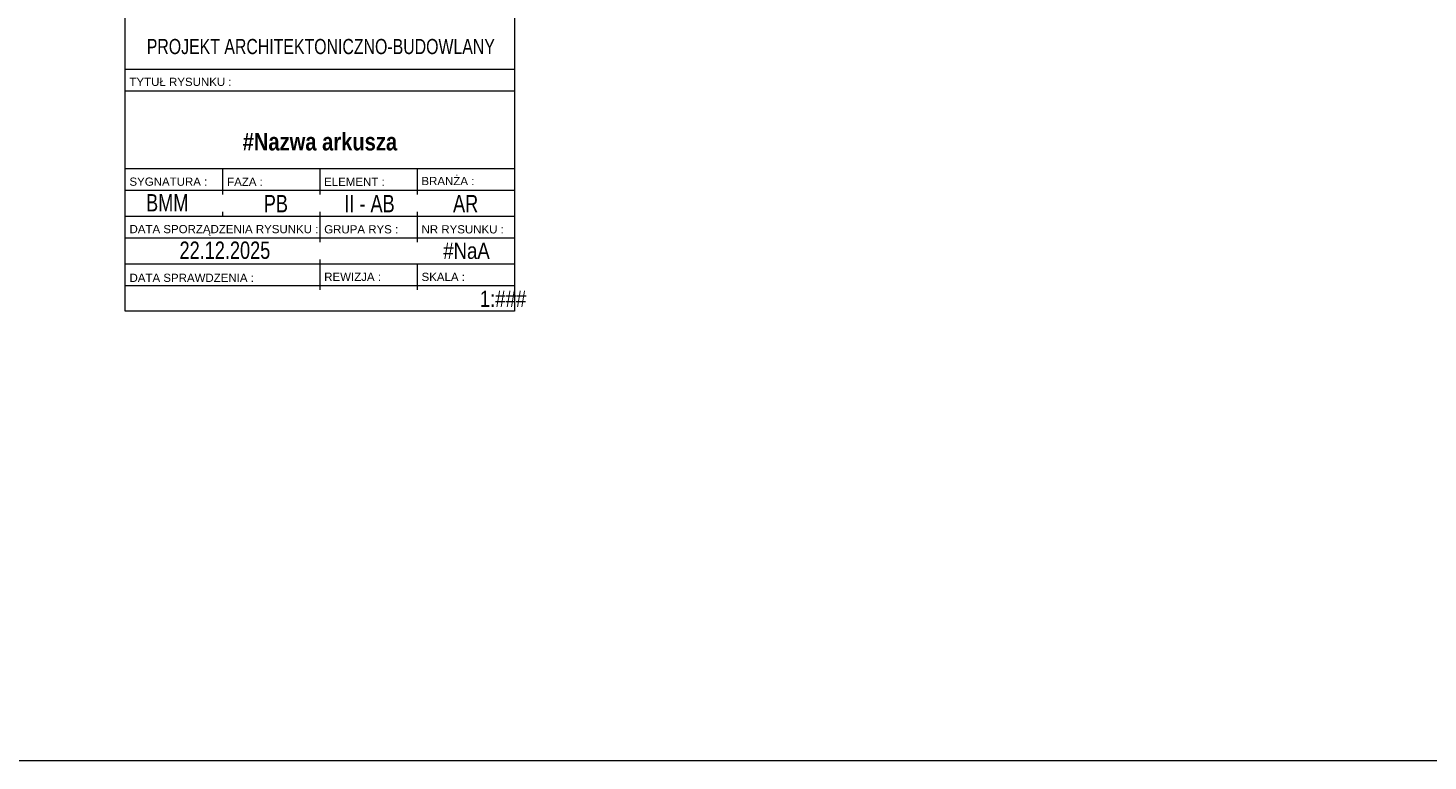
# Model space of a CAD drawing. Header units: centimetres. Extents: x -29333 to 403204, y -464147 to 16641.
# Tile 22 of 134: x 394919 to 396990, y -464147 to -463062. Entities that reach past the tile are written whole.
import ezdxf

# ---------------------------------------------------------------- set-up
doc = ezdxf.new("R2010")
doc.units = ezdxf.units.CM
doc.header["$MEASUREMENT"] = 0
doc.layers.add('810-G Ogólne', color=7, linetype='Continuous')
doc.styles.add('GENERATED_STYLE_1', font='arial.ttf')
doc.styles.add('GENERATED_STYLE_13', font='ARIALN.TTF')
doc.styles.add('GENERATED_STYLE_14', font='ARIALNB.TTF')

msp = doc.modelspace()

# ---------------------------------------------------------------- linework, layer by layer
at = {"color": 7, "linetype": 'Continuous', "lineweight": 13}
for p, q in [((395063.2, -463122.7), (395639.2, -463122.7)), ((395063.2, -463154.7), (395639.2, -463154.7)), ((395063.2, -463269.9), (395639.2, -463269.9)), ((395207.2, -463269.9), (395207.2, -463308.4)), ((395351.2, -463269.9), (395351.2, -463308.4)), ((395495.2, -463269.9), (395495.2, -463308.4)), ((395063.2, -463302), (395639.2, -463302)), ((395207.2, -463334), (395207.2, -463340.4)), ((395351.2, -463334), (395351.2, -463378.8)), ((395495.2, -463334), (395495.2, -463378.8)), ((395063.2, -463340.4), (395639.2, -463340.4)), ((395063.2, -463372.4), (395639.2, -463372.4)), ((395063.2, -463410.8), (395639.2, -463410.8)), ((395351.2, -463404.4), (395351.2, -463449.2)), ((395495.2, -463410.8), (395495.2, -463449.2)), ((395063.2, -463442.8), (395639.2, -463442.8))]:
    msp.add_line(p, q, dxfattribs=at)
at = {"color": 7, "linetype": 'Continuous', "lineweight": 13, "flags": 128}
msp.add_lwpolyline([(395063.2, -461042.5), (395639.2, -461042.5), (395639.2, -463481.2), (395063.2, -463481.2)], close=True, dxfattribs=at)
at = {"layer": '810-G Ogólne', "color": 1, "linetype": 'Continuous', "lineweight": 13, "flags": 128}
msp.add_lwpolyline([(386895, -459757.4), (403203.7, -459757.4), (403203.7, -464146.6), (386895, -464146.6)], close=True, dxfattribs=at)

# ---------------------------------------------------------------- texts
at = {"color": 7, "linetype": 'Continuous', "lineweight": 13}
for s, insert, char_height, attachment_point, style in [('\\A1;{\\W0.750000x;\\pqc;\\fArial|b0|i0|c238|p38;PROJEKT ARCHITEKTONICZNO-BUDOWLANY}', (395352.6, -463089.5), 22.4, 5, 'GENERATED_STYLE_1'), ('\\A1;{\\pql;\\fArial|b0|i0|c238|p38;TYTUŁ RYSUNKU\\fArial|b0|i0|c238|p38; \\fArial|b0|i0|c238|p38;:}', (395069.5, -463141.7), 12.16, 4, 'GENERATED_STYLE_1'), ('\\A1;{\\pqc;\\fArial Narrow|b1|i0|c0|p34;#Nazwa arkusza}', (395351.2, -463243.5), 26, 8, 'GENERATED_STYLE_14'), ('\\A1;{\\pql;\\fArial|b0|i0|c238|p38;SYGNATURA\\fArial|b0|i0|c238|p38; \\fArial|b0|i0|c238|p38;:}', (395069.5, -463289.4), 12.16, 4, 'GENERATED_STYLE_1'), ('\\A1;{\\pql;\\fArial|b0|i0|c238|p38;FAZA\\fArial|b0|i0|c238|p38; \\fArial|b0|i0|c238|p38;:}', (395214, -463289.5), 12.16, 4, 'GENERATED_STYLE_1'), ('\\A1;{\\pql;\\fArial|b0|i0|c238|p38;ELEMENT\\fArial|b0|i0|c238|p38; \\fArial|b0|i0|c238|p38;:}', (395357.5, -463289.5), 12.16, 4, 'GENERATED_STYLE_1'), ('\\A1;{\\pql;\\fArial|b0|i0|c238|p38;BRANŻA\\fArial|b0|i0|c238|p38; \\fArial|b0|i0|c238|p38;:}', (395501.4, -463288.4), 12.16, 4, 'GENERATED_STYLE_1'), ('\\A1;{\\W0.750000x;\\pqc;\\fArial|b0|i0|c238|p38;BMM}', (395125.4, -463320.5), 25.6, 5, 'GENERATED_STYLE_1'), ('\\A1;{\\W0.750000x;\\pqc;\\fArial|b0|i0|c238|p38;PB}', (395286.1, -463321.8), 25.6, 5, 'GENERATED_STYLE_1'), ('\\A1;{\\W0.750000x;\\pqc;\\fArial|b0|i0|c238|p38;II - AB}', (395424.6, -463321.8), 25.6, 5, 'GENERATED_STYLE_1'), ('\\A1;{\\W0.750000x;\\pqc;\\fArial|b0|i0|c238|p38;AR}', (395566.8, -463321.8), 25.6, 5, 'GENERATED_STYLE_1'), ('\\A1;{\\pql;\\fArial|b0|i0|c238|p38;DATA \\fArial|b0|i0|c238|p38;SPORZĄDZENIA RYSUNKU \\fArial|b0|i0|c238|p38;:}', (395069.6, -463361.3), 12.16, 4, 'GENERATED_STYLE_1'), ('\\A1;{\\pql;\\fArial|b0|i0|c238|p38;GRUPA RYS :}', (395357.6, -463359.9), 12.16, 4, 'GENERATED_STYLE_1'), ('\\A1;{\\pql;\\fArial|b0|i0|c238|p38;NR RYSUNKU \\fArial|b0|i0|c238|p38;:}', (395501.6, -463359.9), 12.16, 4, 'GENERATED_STYLE_1'), ('\\A1;{\\W0.750000x;\\pqc;\\fArial|b0|i0|c238|p38;22.12.2025}', (395210.7, -463390.9), 25.6, 5, 'GENERATED_STYLE_1'), ('\\A1;{\\pqc;\\pt600.124,827.854;\\fArial Narrow|b0|i0|c0|p34;#NaA}', (395568.1, -463379.6), 24, 2, 'GENERATED_STYLE_13'), ('\\A1;{\\pql;\\fArial|b0|i0|c238|p38;DATA \\fArial|b0|i0|c238|p38;SPRAWDZENIA \\fArial|b0|i0|c238|p38;:}', (395069.6, -463431.7), 12.16, 4, 'GENERATED_STYLE_1'), ('\\A1;{\\pql;\\fArial|b0|i0|c238|p38;REWIZJA \\fArial|b0|i0|c238|p38;:}', (395357.6, -463430.2), 12.16, 4, 'GENERATED_STYLE_1'), ('\\A1;{\\pql;\\fArial|b0|i0|c238|p38;SKALA :}', (395501.6, -463430.3), 12.16, 4, 'GENERATED_STYLE_1'), ('\\A1;{\\pqc;\\fArial Narrow|b0|i0|c0|p34;1:###}', (395622.1, -463474.6), 24, 8, 'GENERATED_STYLE_13')]:
    msp.add_mtext(s, dxfattribs=dict(at, insert=insert, char_height=char_height, attachment_point=attachment_point, style=style))

doc.saveas('drawing.dxf')
